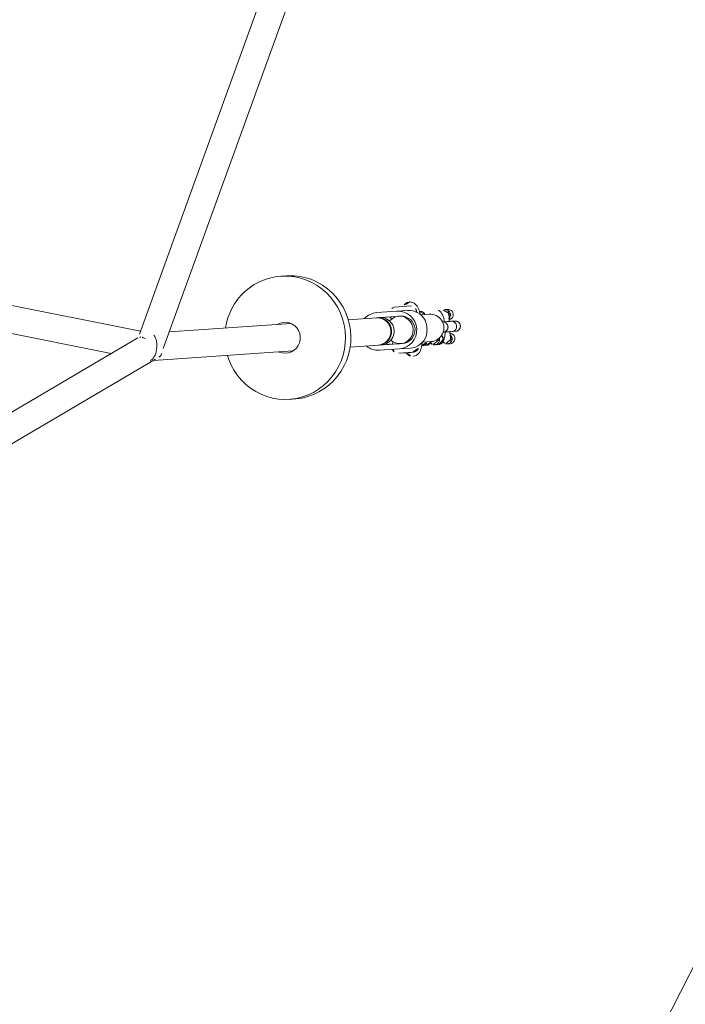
# Model space of a CAD drawing. Extents: x 5459245 to 5462690, y 5971016 to 5972523.
# Tile 105 of 198: x 5462451.532 to 5462451.919, y 5972212.251 to 5972212.825. Entities that reach past the tile are written whole.
import ezdxf

# ---------------------------------------------------------------- set-up
doc = ezdxf.new("R2010")
doc.units = 0
doc.layers.add('A_MAŁA ARCHITEKTURA', color=195, linetype='CONTINUOUS', lineweight=9)

# ---------------------------------------------------------------- blocks, each defined once
blk = doc.blocks.new('A$C43995eb0')
at = {"layer": 'A_MAŁA ARCHITEKTURA'}
blk.add_line((3092.12, -303.62), (2447.12, -303.62), dxfattribs=at)
at = {"layer": 'A_MAŁA ARCHITEKTURA', "linetype": 'Continuous'}
for p, q in [((2748.41, -597.11), (2747.27, -595.22)), ((2756, -596.18), (2755.21, -594.86)), ((2742.12, -598.3), (2743.26, -600.2)), ((2759.76, -602.45), (2758.6, -600.51)), ((2738.07, -605.14), (2738.87, -606.47)), ((2761.56, -609.32), (2759.11, -605.23)), ((2763.52, -608.71), (2762.35, -606.77)), ((2761.71, -609.57), (2761.56, -609.32)), ((2769.48, -611.89), (2773.73, -618.98)), ((2770.2, -612.96), (2770.1, -612.94)), ((2773.13, -617.84), (2770.2, -612.96)), ((2745.39, -613.46), (2747.84, -617.55)), ((2747.84, -617.55), (2747.99, -617.8)), ((2768.08, -614.35), (2771.3, -619.72)), ((2773.1, -617.93), (2773.13, -617.84)), ((2768.26, -620.48), (2767.72, -619.59)), ((2774.08, -630.18), (2768.73, -621.27)), ((2777.34, -629.79), (2771.3, -619.72)), ((2746.04, -625), (2745.94, -625)), ((2751.09, -633.58), (2745.94, -625)), ((2752.44, -631.04), (2749.22, -625.67)), ((2754, -627.82), (2754.54, -628.71)), ((2760.36, -638.41), (2755.01, -629.5)), ((2772, -626.83), (2773.51, -629.35)), ((2774.21, -630.41), (2774.08, -630.18)), ((2774.75, -631.31), (2774.21, -630.41)), ((2751.09, -633.58), (2751.13, -633.49)), ((2752.44, -631.04), (2758.48, -641.1)), ((2758.38, -635), (2759.9, -637.52)), ((2774.97, -631.66), (2774.75, -631.31)), ((2783.43, -645.77), (2774.97, -631.66)), ((2760.36, -638.41), (2760.49, -638.64)), ((2760.49, -638.64), (2761.03, -639.54)), ((2761.03, -639.54), (2761.25, -639.9)), ((2761.25, -639.9), (2769.71, -654)), ((2826.64, -663.47), (2825.03, -660.78)), ((2842.53, -744.26), (2800.6, -674.39)), ((2786.88, -682.62), (2823.47, -743.59)), ((2763.38, -697.77), (2764.99, -700.45)), ((2833.7, -742.31), (2434.32, -792.46)), ((2838.15, -741.75), (2836.86, -741.91)), ((2839.38, -742.26), (2838.81, -741.9)), ((3233.01, -992.67), (2841.27, -743.46)), ((2437.89, -808.14), (2832.54, -758.58)), ((2830.82, -758.79), (2913.06, -1049.05)), ((2834.96, -758.41), (3224.42, -1006.17)), ((2928.45, -1044.69), (2850.06, -768.02))]:
    blk.add_line(p, q, dxfattribs=at)
at = {"layer": 'A_MAŁA ARCHITEKTURA', "linetype": 'Continuous', "flags": 128}
for points in [[(2768.26, -620.48), (2767.23, -619.14), (2765.94, -618.05), (2764.43, -617.26), (2762.77, -616.82), (2761.06, -616.74), (2759.36, -617.03), (2757.75, -617.68), (2756.32, -618.64), (2755.12, -619.89), (2754.22, -621.36), (2753.65, -622.97), (2753.45, -624.67), (2753.61, -626.36), (2754.15, -627.96), (2755.02, -629.42), (2756.18, -630.64), (2757.6, -631.58), (2759.19, -632.2), (2759.48, -632.27)], [(2769.77, -624.78), (2770.08, -624.82), (2770.86, -624.81)], [(2757.14, -633.04), (2757.51, -632.36), (2757.62, -632.06)], [(2825.03, -660.78), (2824.67, -660.2), (2822.66, -657.33), (2820.36, -654.67), (2817.81, -652.27), (2815.02, -650.13), (2812.02, -648.28), (2808.85, -646.74), (2805.53, -645.52), (2802.1, -644.64), (2798.59, -644.1), (2795.04, -643.91), (2791.48, -644.07), (2787.94, -644.59), (2784.47, -645.45), (2781.09, -646.64), (2777.85, -648.16), (2774.77, -649.98), (2771.88, -652.1), (2769.21, -654.49), (2766.79, -657.13), (2764.65, -659.98), (2762.79, -663.03), (2761.25, -666.24), (2760.04, -669.58), (2759.17, -673.01), (2758.64, -676.51), (2758.47, -680.03), (2758.65, -683.55), (2759.19, -687.02), (2760.08, -690.42), (2761.3, -693.7), (2762.85, -696.85), (2763.38, -697.77)], [(2820.31, -707.23), (2822.05, -705.45), (2824.34, -702.71), (2826.34, -699.75), (2828.04, -696.62), (2829.42, -693.34), (2830.46, -689.95), (2831.16, -686.48), (2831.51, -682.97), (2831.51, -679.44), (2831.15, -675.94), (2830.43, -672.5), (2829.38, -669.16), (2827.99, -665.94), (2826.28, -662.88), (2824.27, -660.01), (2821.97, -657.36), (2819.42, -654.95), (2816.63, -652.81), (2813.63, -650.96), (2810.46, -649.42), (2807.14, -648.2), (2803.71, -647.32), (2800.2, -646.78), (2796.65, -646.59), (2793.09, -646.76), (2789.55, -647.27), (2786.08, -648.13), (2782.7, -649.32), (2779.46, -650.84), (2776.38, -652.67), (2773.49, -654.79), (2770.82, -657.18), (2768.4, -659.81), (2766.26, -662.67), (2764.4, -665.71), (2762.86, -668.92), (2761.65, -672.26), (2760.78, -675.69), (2760.25, -679.19), (2760.08, -682.71), (2760.26, -686.23), (2760.8, -689.7), (2761.69, -693.1), (2762.91, -696.39), (2764.46, -699.53), (2766.32, -702.5), (2768.48, -705.26), (2770.91, -707.8), (2773.58, -710.07), (2776.48, -712.07), (2779.57, -713.77), (2782.82, -715.15), (2782.82, -715.15)], [(2804.75, -681.3), (2804.73, -681.05), (2804.4, -679.29), (2803.72, -677.65), (2802.71, -676.18), (2801.42, -674.95), (2799.9, -674), (2798.21, -673.38), (2796.43, -673.11), (2794.62, -673.21), (2792.86, -673.66), (2791.22, -674.45), (2789.77, -675.55), (2788.56, -676.92), (2787.66, -678.48), (2787.08, -680.19), (2786.87, -681.98), (2787.02, -683.76), (2787.53, -685.47), (2788.38, -687.03), (2789.54, -688.39), (2790.95, -689.48), (2791.03, -689.53)], [(2801.32, -675.58), (2801.3, -675.32), (2801.24, -674.81)], [(2786.96, -683.38), (2787.52, -683.76), (2787.6, -683.81)]]:
    blk.add_lwpolyline(points, dxfattribs=at)
at = {"layer": 'A_MAŁA ARCHITEKTURA', "linetype": 'Continuous'}
for centre, radius, start, end in [((2752.25, -609.34), 8, 30.96376, 210.96376), ((2758.89, -619.93), 10.75, 31.2703, 97.12627), ((2766.16, -613.88), 3.87, 30.96376, 121.03913), ((2758.46, -620.19), 10.75, 144.80124, 210.65721), ((2761.97, -625.54), 11, 31.95951, 209.968), ((2760.93, -623.82), 8, 31.95091, 209.9766), ((2770.42, -620.97), 3.87, 322.20067, 30.96376), ((2749.7, -623.76), 3.86, 120.88838, 198.79296), ((2761.61, -624.45), 7.75, 344.5601, 30.8318), ((2762.17, -625.2), 7.65, 30.96381, 34.38307), ((2761.57, -625.56), 7.65, 207.54427, 210.9637), ((2767.22, -634.3), 8, 30.96376, 210.96376), ((2767.96, -635.54), 8, 31.92612, 210.00139), ((2768.05, -635.9), 7.89, 124.02058, 210.46821), ((2768.18, -635.9), 8, 31.92612, 210.00139), ((2768.22, -635.82), 7.92, 31.62305, 125.40968), ((2764.98, -629.9), 7.65, 23.62238, 30.96324), ((2768.2, -635.24), 10.64, 346.86495, 30.83868), ((2753.95, -630.85), 3.87, 223.13455, 279.72685), ((2764.39, -630.26), 7.65, 210.96427, 218.30513), ((2767.6, -635.6), 10.65, 211.11099, 255.04041), ((2795.16, -681.24), 36.09, 250.0059, 288.47278)]:
    blk.add_arc(centre, radius, start, end, dxfattribs=at)
for centre, major_axis, ratio, start_param, end_param in [((2765.69, -631.75), (-4.3, 7.16), 0.95806, 4.833619, 5.254555), ((2765.69, -631.75), (-4.3, 7.16), 0.95806, 1.02863, 1.449567), ((2836.64, -750), (7.39, 3.2), 0.551782, 0.242293, 2.61452), ((2836.64, -750), (7.39, 3.2), 0.551782, 0.242293, 1.428184), ((2836.64, -750), (1.85, 8.24), 0.334314, 6.163334, 6.772401), ((2836.64, -750), (1.85, 8.24), 0.334314, 6.163334, 6.772401), ((2836.64, -750), (7.39, 3.2), 0.551782, 1.428184, 2.61452), ((2836.64, -750), (1.85, 8.24), 0.334314, 2.203188, 2.646864), ((2836.64, -750), (1.85, 8.24), 0.334314, 2.203188, 3.021742), ((2836.64, -750), (1.85, 8.24), 0.334314, 2.646864, 3.021742)]:
    blk.add_ellipse(centre, major_axis=major_axis, ratio=ratio, start_param=start_param, end_param=end_param, dxfattribs=at)
for points, knots in [([(2742.13, -598.32), (2742.13, -598.31), (2741.95, -598.01), (2741.71, -597.36), (2741.7, -596.35), (2742.02, -595.38), (2742.54, -594.71), (2743.07, -594.29), (2743.51, -594.06), (2744.14, -593.83), (2744.99, -593.76), (2745.98, -594.01), (2746.76, -594.53), (2747.14, -594.99), (2747.27, -595.22), (2747.28, -595.23)], [0, 0, 0, 0, 0.004286, 0.111621, 0.218955, 0.326276, 0.433577, 0.48664, 0.539698, 0.592756, 0.700028, 0.807313, 0.914638, 0.995714, 1, 1, 1, 1]), ([(2747.32, -595.3), (2747.12, -595.03), (2746.76, -594.53), (2746.03, -594.07), (2745.35, -593.83), (2744.65, -593.74), (2744.02, -593.8), (2743.41, -594.02), (2742.85, -594.36), (2742.36, -594.86), (2741.96, -595.54), (2741.72, -596.34), (2741.7, -597.36), (2742.01, -598.03), (2742.17, -598.38)], [0, 0, 0, 0, 0.101712, 0.190845, 0.265835, 0.327106, 0.41407, 0.466864, 0.52573, 0.620766, 0.689111, 0.774767, 0.879094, 1, 1, 1, 1]), ([(2743.26, -600.2), (2743.25, -600.19), (2743.24, -600.17), (2743.21, -600.11), (2743.11, -599.93), (2742.91, -599.45), (2742.8, -598.63), (2743, -597.65), (2743.52, -596.78), (2744.18, -596.22), (2744.93, -595.85), (2745.76, -595.67), (2746.77, -595.78), (2747.67, -596.23), (2748.16, -596.73), (2748.37, -597.05), (2748.4, -597.1), (2748.41, -597.11)], [0, 0, 0, 0, 0.004287, 0.007532, 0.020515, 0.072606, 0.17788, 0.285229, 0.392559, 0.499869, 0.552939, 0.660235, 0.767535, 0.874875, 0.982214, 0.995713, 1, 1, 1, 1]), ([(2749.88, -597.57), (2749.87, -597.54), (2749.69, -597.2), (2749.57, -596.45), (2749.7, -595.41), (2750.19, -594.48), (2750.94, -593.78), (2751.87, -593.38), (2752.87, -593.31), (2753.85, -593.58), (2754.68, -594.11), (2755.03, -594.63), (2755.19, -594.87)], [0, 0, 0, 0, 0.010678, 0.126295, 0.241665, 0.354862, 0.465537, 0.57449, 0.683222, 0.793271, 0.905619, 1, 1, 1, 1]), ([(2750.51, -597.21), (2750.56, -596.97), (2750.68, -596.4), (2751.19, -595.71), (2751.67, -595.33), (2751.89, -595.19), (2751.91, -595.18)], [0, 0, 0, 0, 0.29421, 0.68731, 0.984301, 1, 1, 1, 1]), ([(2756.32, -597.15), (2756.31, -597.01), (2756.28, -596.7), (2756.07, -596.28), (2755.8, -595.87), (2755.35, -595.39), (2754.64, -594.94), (2753.65, -594.71), (2752.71, -594.81), (2752.15, -595.04), (2751.92, -595.18), (2751.91, -595.18)], [0, 0, 0, 0, 0.075588, 0.162188, 0.24878, 0.335372, 0.510442, 0.685532, 0.860688, 0.993004, 1, 1, 1, 1]), ([(2738.09, -605.13), (2738.06, -605.08), (2737.8, -604.75), (2737.62, -603.98), (2737.62, -602.92), (2738.01, -601.94), (2738.69, -601.16), (2739.57, -600.67), (2740.57, -600.49), (2741.56, -600.66), (2742.4, -601.07), (2742.77, -601.52), (2742.93, -601.71)], [0, 0, 0, 0, 0.020387, 0.136877, 0.253098, 0.367478, 0.479303, 0.589045, 0.698063, 0.807958, 0.919942, 1, 1, 1, 1]), ([(2742.39, -602.12), (2742.27, -602.06), (2741.83, -601.89), (2741, -601.93), (2740.31, -602.15), (2739.97, -602.34), (2739.92, -602.37), (2739.91, -602.38)], [0, 0, 0, 0, 0.161269, 0.54845, 0.93576, 0.984533, 1, 1, 1, 1]), ([(2743.92, -601.29), (2743.88, -601.31), (2743.6, -601.45), (2743.17, -601.62), (2742.68, -601.8), (2742.52, -601.87), (2742.46, -601.9), (2742.48, -601.93), (2742.48, -601.93)], [0, 0, 0, 0, 0.0463806, 0.3430662, 0.5996845, 0.7691627, 0.9756946, 1, 1, 1, 1]), ([(2743.24, -600.16), (2743.33, -600.31), (2743.5, -600.6), (2744.07, -601.54), (2744.82, -602.79), (2745.5, -603.92), (2745.75, -604.34)], [0, 0, 0, 0, 0.223616, 0.429839, 0.788622, 1, 1, 1, 1]), ([(2745.89, -604.58), (2745.88, -604.57), (2745.71, -604.27), (2745.47, -603.62), (2745.45, -602.61), (2745.78, -601.64), (2746.3, -600.97), (2746.83, -600.56), (2747.27, -600.32), (2747.9, -600.1), (2748.75, -600.02), (2749.74, -600.27), (2750.51, -600.79), (2750.89, -601.26), (2751.03, -601.48), (2751.04, -601.49)], [0, 0, 0, 0, 0.004286, 0.111621, 0.218955, 0.326276, 0.433577, 0.48664, 0.539698, 0.592756, 0.700028, 0.807313, 0.914638, 0.995714, 1, 1, 1, 1]), ([(2751.07, -601.56), (2750.88, -601.29), (2750.52, -600.79), (2749.78, -600.33), (2749.11, -600.09), (2748.41, -600), (2747.78, -600.06), (2747.17, -600.28), (2746.61, -600.62), (2746.12, -601.12), (2745.72, -601.8), (2745.48, -602.6), (2745.46, -603.62), (2745.77, -604.29), (2745.93, -604.64)], [0, 0, 0, 0, 0.101712, 0.190845, 0.265835, 0.327106, 0.41407, 0.466864, 0.52573, 0.620766, 0.689111, 0.774767, 0.879094, 1, 1, 1, 1]), ([(2750.88, -601.24), (2750.63, -600.82), (2749.96, -599.7), (2749.21, -598.46), (2748.65, -597.51), (2748.47, -597.22), (2748.38, -597.07)], [0, 0, 0, 0, 0.2086, 0.568647, 0.775596, 1, 1, 1, 1]), ([(2750.39, -597.23), (2750.33, -597.24), (2750.22, -597.27), (2749.73, -597.69), (2749.33, -598.01), (2749.07, -598.2), (2749.06, -598.21)], [0, 0, 0, 0, 0.338044, 0.691861, 0.988003, 1, 1, 1, 1]), ([(2757.99, -599.8), (2757.84, -599.68), (2757.52, -599.44), (2756.78, -599.12), (2755.68, -598.94), (2754.26, -599.1), (2752.88, -599.48), (2751.61, -599.98), (2750.82, -600.32), (2750.46, -600.51), (2750.45, -600.51)], [0, 0, 0, 0, 0.087051, 0.180531, 0.368227, 0.554183, 0.72984, 0.876219, 0.995734, 1, 1, 1, 1]), ([(2753.18, -601.52), (2753.22, -601.31), (2753.34, -600.77), (2753.83, -600.1), (2754.3, -599.71), (2754.52, -599.57), (2754.54, -599.57)], [0, 0, 0, 0, 0.263955, 0.673905, 0.983628, 1, 1, 1, 1]), ([(2758.6, -600.52), (2758.53, -600.42), (2758.38, -600.18), (2757.96, -599.73), (2757.25, -599.29), (2756.26, -599.07), (2755.33, -599.18), (2754.78, -599.42), (2754.55, -599.56), (2754.54, -599.57)], [0, 0, 0, 0, 0.079658, 0.185744, 0.400228, 0.614736, 0.829324, 0.991429, 1, 1, 1, 1]), ([(2755, -601.98), (2755.01, -601.97), (2755.17, -601.74), (2755.42, -601.59), (2755.65, -601.45), (2755.66, -601.44)], [0, 0, 0, 0, 0.062345, 0.952925, 1, 1, 1, 1]), ([(2760.08, -603.41), (2760.06, -603.27), (2760.03, -602.96), (2759.82, -602.54), (2759.56, -602.13), (2759.11, -601.65), (2758.4, -601.2), (2757.4, -600.97), (2756.47, -601.07), (2755.91, -601.3), (2755.67, -601.44), (2755.66, -601.44)], [0, 0, 0, 0, 0.075588, 0.162188, 0.24878, 0.335372, 0.510442, 0.685532, 0.860688, 0.993004, 1, 1, 1, 1]), ([(2756.09, -599.07), (2756.14, -598.98), (2756.36, -598.57), (2756.44, -597.89), (2756.38, -597.33), (2756.34, -597.05)], [0, 0, 0, 0, 0.121731, 0.555202, 1, 1, 1, 1]), ([(2739.5, -607.2), (2739.27, -606.97), (2738.92, -606.62), (2738.57, -605.87), (2738.4, -605.05), (2738.54, -604.05), (2739, -603.14), (2739.53, -602.63), (2739.85, -602.42), (2739.9, -602.39), (2739.91, -602.38)], [0, 0, 0, 0, 0.17557, 0.263052, 0.439922, 0.616799, 0.79374, 0.970681, 0.992933, 1, 1, 1, 1]), ([(2745.3, -603.6), (2745.01, -603.82), (2744.42, -604.25), (2743.67, -604.88), (2742.86, -605.62), (2741.88, -606.74), (2741.25, -607.99), (2741.01, -609.09), (2741.09, -609.64), (2741.12, -609.92)], [0, 0, 0, 0, 0.114318, 0.231208, 0.340917, 0.501491, 0.724385, 0.860415, 1, 1, 1, 1]), ([(2761.75, -606.06), (2761.6, -605.94), (2761.28, -605.7), (2760.53, -605.39), (2759.79, -605.21), (2759.19, -605.28), (2759.08, -605.3)], [0, 0, 0, 0, 0.2121, 0.439865, 0.897186, 1, 1, 1, 1]), ([(2762.36, -606.79), (2762.29, -606.68), (2762.14, -606.44), (2761.71, -605.99), (2761.01, -605.55), (2760.09, -605.32), (2759.51, -605.43), (2759.26, -605.48)], [0, 0, 0, 0, 0.102249, 0.238422, 0.513733, 0.789076, 1, 1, 1, 1]), ([(2759.84, -605.33), (2759.89, -605.24), (2760.12, -604.83), (2760.2, -604.15), (2760.13, -603.6), (2760.1, -603.32)], [0, 0, 0, 0, 0.121731, 0.555202, 1, 1, 1, 1]), ([(2763.68, -609.05), (2763.65, -608.97), (2763.55, -608.73), (2763.31, -608.39), (2762.87, -607.91), (2762.16, -607.47), (2761.24, -607.23), (2760.65, -607.33), (2760.39, -607.37)], [0, 0, 0, 0, 0.067498, 0.190313, 0.313128, 0.561432, 0.809766, 1, 1, 1, 1]), ([(2757.56, -609.27), (2756.8, -609.47), (2755.28, -609.87), (2752.9, -611.09), (2750.99, -612.57), (2750.07, -613.57), (2749.68, -614)], [0, 0, 0, 0, 0.2660064, 0.5317193, 0.8022273, 1, 1, 1, 1]), ([(2771.46, -610.54), (2770.98, -609.99), (2770.08, -608.97), (2768.01, -608.4), (2766.04, -608.43), (2764.27, -608.83), (2762.92, -609.25), (2762.04, -609.62), (2761.8, -609.72)], [0, 0, 0, 0, 0.2376819, 0.4379806, 0.6013074, 0.7649315, 0.9367074, 1, 1, 1, 1]), ([(2771.51, -615.28), (2771.73, -614.86), (2772.11, -614.12), (2772.24, -612.28), (2771.77, -611.22), (2771.47, -610.55)], [0, 0, 0, 0, 0.3355489, 0.5794774, 1, 1, 1, 1]), ([(2748.02, -618), (2747.84, -618.15), (2747.13, -618.73), (2746.14, -619.71), (2744.95, -621.09), (2744, -622.81), (2743.52, -624.9), (2744, -626.17), (2744.26, -626.86)], [0, 0, 0, 0, 0.057108, 0.230018, 0.394723, 0.559128, 0.760749, 1, 1, 1, 1]), ([(2746.63, -619.27), (2746.54, -619.18), (2746.34, -618.97), (2746.09, -618.39), (2745.9, -617.58), (2746.07, -616.58), (2746.35, -615.89), (2746.63, -615.62), (2746.67, -615.59)], [0, 0, 0, 0, 0.096947, 0.219688, 0.467846, 0.716014, 0.964272, 1, 1, 1, 1]), ([(2744.26, -626.87), (2744.71, -627.45), (2745.43, -628.37), (2747.12, -629.12), (2747.94, -629.13), (2748.42, -629.14)], [0, 0, 0, 0, 0.4205226, 0.6644511, 1, 1, 1, 1])]:
    blk.add_open_spline(points, degree=3, knots=knots, dxfattribs=at)

msp = doc.modelspace()

# ---------------------------------------------------------------- block references
at = {"layer": 'A_MAŁA ARCHITEKTURA', "xscale": 0.001, "yscale": 0.001, "zscale": 0.001, "rotation": 242.9301705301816}
msp.add_blockref('A$C43995eb0', (5462453.5658, 5972214.81866), dxfattribs=at)

doc.saveas('drawing.dxf')
